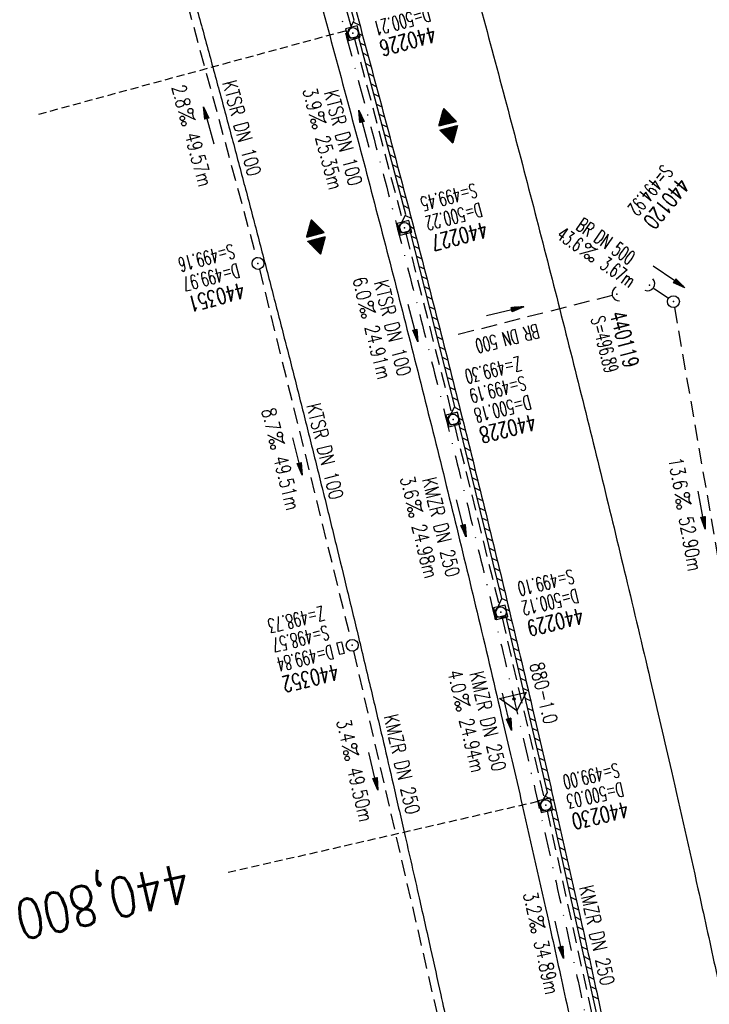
# Model space of a CAD drawing. Extents: x 459406 to 461721, y 413308 to 423218.
# Tile 199 of 256: x 461039 to 461126, y 420681 to 420805. Entities that reach past the tile are written whole.
import ezdxf
from ezdxf.enums import TextEntityAlignment as Align

# ---------------------------------------------------------------- set-up
doc = ezdxf.new("R2010")
doc.units = 0
doc.header["$LTSCALE"] = 2
doc.header["$MEASUREMENT"] = 0
for name, pattern in [('AUSGEZOGEN', [0]), ('GESTRICH-X2', [1.5, 1, -0.5]), ('GESTRICHELT', [0.75, 0.5, -0.25]), ('STRICHPT-X3', [3, 1.5, -0.75, 0, -0.75])]:
    doc.linetypes.add(name, pattern=pattern)
doc.layers.get('0').update_dxf_attribs({"linetype": 'AUSGEZOGEN'})
for name, color, linetype in [('ACHSE', 1, 'STRICHPT-X3'), ('FBR', 8, 'CONTINUOUS'), ('GEF', 7, 'AUSGEZOGEN'), ('HEKTOM', 1, 'GESTRICHELT'), ('KANAL', 7, 'GESTRICH-X2'), ('Netzknoten_PKT', 7, 'CONTINUOUS'), ('Netzknoten_PKT-NR', 7, 'CONTINUOUS'), ('Netzknoten_SIGNATUR', 7, 'CONTINUOUS'), ('PFEIL', 7, 'CONTINUOUS'), ('RINNE', 200, 'CONTINUOUS'), ('SCHACHTNR', 6, 'CONTINUOUS'), ('SCHLITZRINNE', 200, 'AUSGEZOGEN'), ('SCHSYMBOL', 7, 'AUSGEZOGEN'), ('TEXTO', 4, 'CONTINUOUS'), ('TEXTU', 4, 'CONTINUOUS')]:
    doc.layers.add(name, color=color, linetype=linetype)
doc.styles.add('ROMANS', font='romans.shx', dxfattribs={"width": 0.8})

# ---------------------------------------------------------------- blocks, each defined once
blk = doc.blocks.new('40')
at = {"color": 0}
blk.add_arc((0.02, 0.31), 0.91, 192.5363, 347.4637, dxfattribs=at)
blk.add_point((0, 0), dxfattribs=at)
blk = doc.blocks.new('GST')
at = {"color": 0}
blk.add_circle((0, 0), 0.75, dxfattribs=at)
blk.add_point((0, 0), dxfattribs=at)
blk = doc.blocks.new('10')
blk.add_blockref('GST', (0, 0))
blk = doc.blocks.new('PROM')
blk.add_line((1.57, 1.82), (0.02, 0.02))
for centre, radius in [((0.32, 1.51), 0.317), ((0.94, 0.29), 0.283), ((1.64, 0.29), 0.283)]:
    blk.add_circle(centre, radius)
blk.add_arc((0.99, 2.68), 1.03, 239.1414, 303.3549)
blk = doc.blocks.new('PFEIL2')
at = {"color": 0}
for p, q in [((0.88, 0), (-2.4, -0.01)), ((0.88, -0.27), (0.88, 0.28)), ((0.88, 0.28), (2.43, 0.01)), ((0.91, 0.27), (0.88, 0.26)), ((0.97, 0.26), (0.88, 0.25)), ((1.02, 0.25), (0.88, 0.23)), ((1.07, 0.24), (0.88, 0.21)), ((1.13, 0.23), (0.88, 0.19)), ((1.18, 0.22), (0.88, 0.17)), ((1.24, 0.21), (0.88, 0.15)), ((1.29, 0.21), (0.88, 0.14)), ((1.34, 0.2), (0.88, 0.12)), ((1.4, 0.19), (0.88, 0.1)), ((1.45, 0.18), (0.88, 0.08)), ((1.51, 0.17), (0.88, 0.06)), ((1.56, 0.16), (0.88, 0.04)), ((1.61, 0.15), (0.88, 0.02)), ((1.67, 0.14), (0.88, 0.01)), ((1.72, 0.13), (0.88, -0.01)), ((1.78, 0.12), (0.88, -0.03)), ((1.83, 0.11), (0.88, -0.05)), ((1.88, 0.1), (0.88, -0.07)), ((1.94, 0.09), (0.88, -0.09)), ((2.05, 0.08), (0.88, -0.12)), ((1.99, 0.08), (0.88, -0.11)), ((2.1, 0.07), (0.88, -0.14)), ((2.15, 0.06), (0.88, -0.16)), ((2.21, 0.05), (0.88, -0.18)), ((2.26, 0.04), (0.88, -0.2)), ((2.32, 0.03), (0.88, -0.22)), ((2.37, 0.02), (0.88, -0.23)), ((2.42, 0.01), (0.88, -0.25)), ((2.43, 0.01), (0.88, -0.27))]:
    blk.add_line(p, q, dxfattribs=at)
blk = doc.blocks.new('17')
blk.add_lwpolyline([(-0.76, -1.22), (0.75, -1.22), (0.75, -1.8), (-0.76, -1.8)], close=True)
blk.add_blockref('GST', (0, 0))
blk = doc.blocks.new('20')
blk.add_lwpolyline([(-0.75, -0.75), (0.75, -0.75), (0.75, 0.75), (-0.75, 0.75)], close=True)
blk.add_circle((0, 0), 0.676)
blk.add_point((0, 0))
blk = doc.blocks.new('A$C3D0053BD')
for p in [(461081.06, 420803.44), (461087.55, 420778.93), (461099.67, 420730.53)]:
    blk.add_point(p)
at = {"layer": 'RINNE'}
for p, q in [((461081.11, 420804.82), (461081.93, 420804.42)), ((461081.86, 420803.34), (461082.28, 420803.14)), ((461081.99, 420802.17), (461082.62, 420801.86)), ((461082.33, 420800.89), (461082.97, 420800.58)), ((461082.67, 420799.61), (461083.31, 420799.29)), ((461083.01, 420798.33), (461083.66, 420798.01)), ((461083.35, 420797.05), (461084, 420796.73)), ((461083.69, 420795.77), (461084.35, 420795.45)), ((461084.03, 420794.5), (461084.69, 420794.17)), ((461084.37, 420793.22), (461085.03, 420792.9)), ((461084.71, 420791.94), (461085.37, 420791.62)), ((461085.05, 420790.66), (461085.71, 420790.34)), ((461085.39, 420789.38), (461086.05, 420789.06)), ((461085.73, 420788.1), (461086.39, 420787.78)), ((461086.07, 420786.83), (461086.72, 420786.51)), ((461086.41, 420785.55), (461087.06, 420785.23)), ((461086.75, 420784.27), (461087.4, 420783.95)), ((461087.09, 420782.99), (461087.73, 420782.68)), ((461087.43, 420781.71), (461088.06, 420781.4)), ((461087.66, 420780.49), (461088.4, 420780.13)), ((461088.29, 420779.07), (461088.73, 420778.85)), ((461088.43, 420777.88), (461089.06, 420777.58)), ((461088.75, 420776.61), (461089.39, 420776.3)), ((461089.08, 420775.34), (461089.72, 420775.03)), ((461089.4, 420774.07), (461090.05, 420773.76)), ((461089.72, 420772.8), (461090.38, 420772.48)), ((461090.04, 420771.53), (461090.71, 420771.21)), ((461090.37, 420770.26), (461091.03, 420769.94)), ((461090.69, 420768.99), (461091.36, 420768.67)), ((461091.01, 420767.72), (461091.68, 420767.4)), ((461091.34, 420766.45), (461092.01, 420766.13)), ((461091.66, 420765.18), (461092.33, 420764.86)), ((461091.98, 420763.91), (461092.65, 420763.59)), ((461092.31, 420762.64), (461092.98, 420762.32)), ((461092.63, 420761.37), (461093.3, 420761.05)), ((461092.95, 420760.1), (461093.62, 420759.78)), ((461093.28, 420758.83), (461093.94, 420758.51)), ((461093.6, 420757.56), (461094.25, 420757.24)), ((461093.84, 420756.33), (461094.57, 420755.97)), ((461094.4, 420754.94), (461094.89, 420754.71)), ((461094.56, 420753.76), (461095.2, 420753.44)), ((461094.86, 420752.49), (461095.52, 420752.17)), ((461095.17, 420751.23), (461095.83, 420750.91)), ((461095.48, 420749.97), (461096.15, 420749.64)), ((461095.79, 420748.7), (461096.46, 420748.38)), ((461096.1, 420747.44), (461096.77, 420747.11)), ((461096.41, 420746.18), (461097.08, 420745.85)), ((461096.71, 420744.91), (461097.39, 420744.58)), ((461097.02, 420743.65), (461097.7, 420743.32)), ((461097.33, 420742.39), (461098.01, 420742.06)), ((461097.64, 420741.13), (461098.32, 420740.79)), ((461097.95, 420739.86), (461098.63, 420739.53)), ((461098.26, 420738.6), (461098.94, 420738.27)), ((461098.56, 420737.34), (461099.24, 420737.01)), ((461098.87, 420736.07), (461099.55, 420735.74)), ((461099.18, 420734.81), (461099.85, 420734.48)), ((461099.49, 420733.55), (461100.15, 420733.22)), ((461099.8, 420732.28), (461100.46, 420731.96)), ((461099.4, 420731.36), (461099.57, 420731.28)), ((461100.35, 420730.9), (461100.76, 420730.7)), ((461100.4, 420729.76), (461101.06, 420729.44)), ((461100.7, 420728.51), (461101.36, 420728.18)), ((461100.99, 420727.25), (461101.66, 420726.93)), ((461101.29, 420726), (461101.96, 420725.67)), ((461101.58, 420724.74), (461102.26, 420724.41)), ((461101.87, 420723.48), (461102.55, 420723.15)), ((461102.17, 420722.23), (461102.85, 420721.89)), ((461102.46, 420720.97), (461103.15, 420720.64)), ((461102.76, 420719.71), (461103.44, 420719.38)), ((461103.05, 420718.46), (461103.74, 420718.12)), ((461103.35, 420717.2), (461104.03, 420716.87)), ((461103.64, 420715.95), (461104.32, 420715.61)), ((461103.94, 420714.69), (461104.61, 420714.36)), ((461104.23, 420713.43), (461104.91, 420713.1)), ((461104.53, 420712.18), (461105.2, 420711.85)), ((461104.82, 420710.92), (461105.48, 420710.6)), ((461105.11, 420709.66), (461105.77, 420709.34)), ((461105.41, 420708.41), (461106.06, 420708.09)), ((461105.28, 420707.36), (461105.77, 420707.12)), ((461105.91, 420707.05), (461106.35, 420706.84)), ((461106.2, 420705.8), (461106.63, 420705.59))]:
    blk.add_line(p, q, dxfattribs=at)
at = {"layer": 'SCHSYMBOL'}
for points in [[(461080.14, 420803.97), (461080.53, 420802.51), (461081.98, 420802.9), (461081.58, 420804.36)], [(461086.63, 420779.47), (461087.01, 420778.01), (461088.46, 420778.39), (461088.08, 420779.85)], [(461092.76, 420755.33), (461093.13, 420753.87), (461094.58, 420754.23), (461094.22, 420755.7)], [(461098.76, 420731.09), (461099.11, 420729.62), (461100.57, 420729.97), (461100.22, 420731.44)], [(461104.43, 420706.81), (461104.76, 420705.34), (461106.22, 420705.67), (461105.89, 420707.15)]]:
    blk.add_lwpolyline(points, close=True, dxfattribs=at)
for centre in [(461081.06, 420803.44), (461087.55, 420778.93), (461093.67, 420754.78), (461099.67, 420730.53), (461105.33, 420706.24)]:
    blk.add_circle(centre, 0.676, dxfattribs=at)
blk = doc.blocks.new('*X10')
at = {"color": 0}
for p, q in [((377.788, 182.194), (378.006, 182.411)), ((377.8, 182.215), (378.003, 182.417)), ((377.813, 182.236), (377.999, 182.422)), ((377.825, 182.257), (377.996, 182.428)), ((377.837, 182.277), (377.993, 182.434)), ((377.849, 182.298), (377.99, 182.439)), ((377.861, 182.319), (377.986, 182.445)), ((377.873, 182.34), (377.983, 182.45)), ((377.885, 182.361), (377.98, 182.456)), ((377.897, 182.382), (377.977, 182.462)), ((377.909, 182.403), (377.973, 182.467)), ((377.921, 182.424), (377.97, 182.473)), ((377.933, 182.445), (377.967, 182.478)), ((377.945, 182.466), (377.964, 182.484)), ((377.107, 180.991), (378.197, 182.081)), ((377.112, 181.023), (378.187, 182.097)), ((377.116, 180.991), (378.2, 182.075)), ((377.124, 181.044), (378.184, 182.103)), ((377.125, 180.991), (378.203, 182.069)), ((377.133, 180.991), (378.206, 182.064)), ((377.136, 181.065), (378.181, 182.109)), ((377.142, 180.991), (378.21, 182.058)), ((377.148, 181.085), (378.177, 182.114)), ((377.151, 180.991), (378.213, 182.053)), ((377.16, 180.991), (378.216, 182.047)), ((377.161, 181.106), (378.174, 182.12)), ((377.169, 180.991), (378.219, 182.041)), ((377.173, 181.127), (378.171, 182.125)), ((377.178, 180.991), (378.223, 182.036)), ((377.185, 181.148), (378.168, 182.131)), ((377.186, 180.991), (378.226, 182.03)), ((377.195, 180.991), (378.229, 182.025)), ((377.197, 181.169), (378.164, 182.137)), ((377.204, 180.991), (378.232, 182.019)), ((377.209, 181.19), (378.161, 182.142)), ((377.213, 180.991), (378.236, 182.013)), ((377.221, 181.211), (378.158, 182.148)), ((377.222, 180.991), (378.239, 182.008)), ((377.231, 180.991), (378.242, 182.002)), ((377.233, 181.232), (378.155, 182.153)), ((377.239, 180.991), (378.245, 181.997)), ((377.245, 181.253), (378.151, 182.159)), ((377.248, 180.991), (378.248, 181.991)), ((377.257, 181.274), (378.148, 182.165)), ((377.257, 180.991), (378.252, 181.985)), ((377.266, 180.991), (378.255, 181.98)), ((377.269, 181.295), (378.145, 182.17)), ((377.275, 180.991), (378.258, 181.974)), ((377.281, 181.316), (378.142, 182.176)), ((377.284, 180.991), (378.261, 181.969)), ((377.292, 180.991), (378.265, 181.963)), ((377.293, 181.336), (378.138, 182.181)), ((377.301, 180.991), (378.268, 181.957)), ((377.305, 181.357), (378.135, 182.187)), ((377.31, 180.991), (378.271, 181.952)), ((377.318, 181.378), (378.132, 182.193)), ((377.319, 180.991), (378.274, 181.946)), ((377.328, 180.991), (378.278, 181.941)), ((377.33, 181.399), (378.129, 182.198)), ((377.337, 180.991), (378.281, 181.935)), ((377.342, 181.42), (378.126, 182.204)), ((377.346, 180.991), (378.284, 181.929)), ((377.354, 181.441), (378.122, 182.209)), ((377.354, 180.991), (378.287, 181.924)), ((377.363, 180.991), (378.291, 181.918)), ((377.366, 181.462), (378.119, 182.215)), ((377.372, 180.991), (378.294, 181.913)), ((377.378, 181.483), (378.116, 182.221)), ((377.381, 180.991), (378.297, 181.907)), ((377.39, 181.504), (378.113, 182.226)), ((377.39, 180.991), (378.3, 181.901)), ((377.399, 180.991), (378.303, 181.896)), ((377.402, 181.525), (378.109, 182.232)), ((377.407, 180.991), (378.307, 181.89)), ((377.414, 181.546), (378.106, 182.238)), ((377.416, 180.991), (378.31, 181.884)), ((377.425, 180.991), (378.313, 181.879)), ((377.426, 181.566), (378.103, 182.243)), ((377.434, 180.991), (378.316, 181.873)), ((377.438, 181.587), (378.1, 182.249)), ((377.443, 180.991), (378.32, 181.868)), ((377.45, 181.608), (378.096, 182.254)), ((377.452, 180.991), (378.323, 181.862)), ((377.46, 180.991), (378.326, 181.856)), ((377.462, 181.629), (378.093, 182.26)), ((377.469, 180.991), (378.329, 181.851)), ((377.474, 181.65), (378.09, 182.266)), ((377.478, 180.991), (378.333, 181.845)), ((377.487, 181.671), (378.087, 182.271)), ((377.487, 180.991), (378.336, 181.84)), ((377.496, 180.991), (378.339, 181.834)), ((377.499, 181.692), (378.083, 182.277)), ((377.505, 180.991), (378.342, 181.828)), ((377.511, 181.713), (378.08, 182.282)), ((377.513, 180.991), (378.346, 181.823)), ((377.522, 180.991), (378.349, 181.817)), ((377.523, 181.734), (378.077, 182.288)), ((377.531, 180.991), (378.352, 181.812)), ((377.535, 181.755), (378.074, 182.294)), ((377.54, 180.991), (378.355, 181.806)), ((377.547, 181.776), (378.071, 182.299)), ((377.549, 180.991), (378.358, 181.8)), ((377.558, 180.991), (378.362, 181.795)), ((377.559, 181.796), (378.067, 182.305)), ((377.566, 180.991), (378.365, 181.789)), ((377.571, 181.817), (378.064, 182.31)), ((377.575, 180.991), (378.368, 181.784)), ((377.583, 181.838), (378.061, 182.316)), ((377.584, 180.991), (378.371, 181.778)), ((377.593, 180.991), (378.375, 181.772)), ((377.595, 181.859), (378.058, 182.322)), ((377.602, 180.991), (378.378, 181.767)), ((377.607, 181.88), (378.054, 182.327)), ((377.611, 180.991), (378.381, 181.761)), ((377.619, 181.901), (378.051, 182.333)), ((377.62, 180.991), (378.384, 181.756)), ((377.628, 180.991), (378.388, 181.75)), ((377.631, 181.922), (378.048, 182.338)), ((377.637, 180.991), (378.391, 181.744)), ((377.644, 181.943), (378.045, 182.344)), ((377.646, 180.991), (378.394, 181.739)), ((377.655, 180.991), (378.397, 181.733)), ((377.656, 181.964), (378.041, 182.35)), ((377.664, 180.991), (378.401, 181.728)), ((377.668, 181.985), (378.038, 182.355)), ((377.673, 180.991), (378.404, 181.722)), ((377.68, 182.006), (378.035, 182.361)), ((377.681, 180.991), (378.407, 181.716)), ((377.69, 180.991), (378.41, 181.711)), ((377.692, 182.027), (378.032, 182.366)), ((377.699, 180.991), (378.413, 181.705)), ((377.704, 182.047), (378.028, 182.372)), ((377.708, 180.991), (378.417, 181.7)), ((377.716, 182.068), (378.025, 182.378)), ((377.717, 180.991), (378.42, 181.694)), ((377.726, 180.991), (378.423, 181.688)), ((377.728, 182.089), (378.022, 182.383)), ((377.734, 180.991), (378.426, 181.683)), ((377.74, 182.11), (378.019, 182.389)), ((377.743, 180.991), (378.43, 181.677)), ((377.752, 182.131), (378.016, 182.394)), ((377.752, 180.991), (378.433, 181.672)), ((377.761, 180.991), (378.436, 181.666)), ((377.764, 182.152), (378.012, 182.4)), ((377.77, 180.991), (378.439, 181.66)), ((377.776, 182.173), (378.009, 182.406)), ((377.779, 180.991), (378.443, 181.655)), ((377.787, 180.991), (378.446, 181.649)), ((377.796, 180.991), (378.449, 181.644)), ((377.805, 180.991), (378.452, 181.638)), ((377.814, 180.991), (378.456, 181.632)), ((377.823, 180.991), (378.459, 181.627)), ((377.832, 180.991), (378.462, 181.621)), ((377.84, 180.991), (378.465, 181.616)), ((377.849, 180.991), (378.468, 181.61)), ((377.858, 180.991), (378.472, 181.604)), ((377.867, 180.991), (378.475, 181.599)), ((377.876, 180.991), (378.478, 181.593)), ((377.885, 180.991), (378.481, 181.588)), ((377.894, 180.991), (378.485, 181.582)), ((377.902, 180.991), (378.488, 181.576)), ((377.911, 180.991), (378.491, 181.571)), ((377.92, 180.991), (378.494, 181.565)), ((377.929, 180.991), (378.498, 181.559)), ((377.938, 180.991), (378.501, 181.554)), ((377.947, 180.991), (378.504, 181.548)), ((377.955, 180.991), (378.507, 181.543)), ((377.964, 180.991), (378.511, 181.537)), ((377.973, 180.991), (378.514, 181.531)), ((377.982, 180.991), (378.517, 181.526)), ((377.991, 180.991), (378.52, 181.52)), ((378, 180.991), (378.523, 181.515)), ((378.008, 180.991), (378.527, 181.509)), ((378.017, 180.991), (378.53, 181.503)), ((378.026, 180.991), (378.533, 181.498)), ((378.035, 180.991), (378.536, 181.492)), ((378.044, 180.991), (378.54, 181.487)), ((378.053, 180.991), (378.543, 181.481)), ((378.061, 180.991), (378.546, 181.475)), ((378.07, 180.991), (378.549, 181.47)), ((378.079, 180.991), (378.553, 181.464)), ((377.099, 180.568), (377.108, 180.577)), ((377.102, 180.562), (377.117, 180.577)), ((377.106, 180.556), (377.126, 180.577)), ((377.109, 180.551), (377.135, 180.577)), ((377.112, 180.545), (377.144, 180.577)), ((377.115, 180.54), (377.153, 180.577)), ((377.119, 180.534), (377.161, 180.577)), ((377.122, 180.528), (377.17, 180.577)), ((377.125, 180.523), (377.179, 180.577)), ((377.128, 180.517), (377.188, 180.577)), ((377.131, 180.512), (377.197, 180.577)), ((377.135, 180.506), (377.206, 180.577)), ((377.138, 180.5), (377.214, 180.577)), ((377.141, 180.495), (377.223, 180.577)), ((377.144, 180.489), (377.232, 180.577)), ((377.148, 180.484), (377.241, 180.577)), ((377.151, 180.478), (377.25, 180.577)), ((377.154, 180.472), (377.259, 180.577)), ((377.157, 180.467), (377.267, 180.577)), ((377.161, 180.461), (377.276, 180.577)), ((377.164, 180.456), (377.285, 180.577)), ((377.167, 180.45), (377.294, 180.577)), ((377.17, 180.444), (377.303, 180.577)), ((377.174, 180.439), (377.312, 180.577)), ((377.177, 180.433), (377.32, 180.577)), ((377.18, 180.428), (377.329, 180.577)), ((377.183, 180.422), (377.338, 180.577)), ((377.186, 180.416), (377.347, 180.577)), ((377.19, 180.411), (377.356, 180.577)), ((377.193, 180.405), (377.365, 180.577)), ((377.196, 180.4), (377.373, 180.577)), ((377.199, 180.394), (377.382, 180.577)), ((377.203, 180.388), (377.391, 180.577)), ((377.206, 180.383), (377.4, 180.577)), ((377.209, 180.377), (377.409, 180.577)), ((377.212, 180.372), (377.418, 180.577)), ((377.216, 180.366), (377.427, 180.577)), ((377.219, 180.36), (377.435, 180.577)), ((377.222, 180.355), (377.444, 180.577)), ((377.225, 180.349), (377.453, 180.577)), ((377.229, 180.344), (377.462, 180.577)), ((377.232, 180.338), (377.471, 180.577)), ((377.235, 180.332), (377.48, 180.577)), ((377.238, 180.327), (377.488, 180.577)), ((377.241, 180.321), (377.497, 180.577)), ((377.245, 180.315), (377.506, 180.577)), ((377.248, 180.31), (377.515, 180.577)), ((377.251, 180.304), (377.524, 180.577)), ((377.254, 180.299), (377.533, 180.577)), ((377.258, 180.293), (377.541, 180.577)), ((377.261, 180.287), (377.55, 180.577)), ((377.264, 180.282), (377.559, 180.577)), ((377.267, 180.276), (377.568, 180.577)), ((377.271, 180.271), (377.577, 180.577)), ((377.274, 180.265), (377.586, 180.577)), ((377.277, 180.259), (377.594, 180.577)), ((377.28, 180.254), (377.603, 180.577)), ((377.284, 180.248), (377.612, 180.577)), ((377.287, 180.243), (377.621, 180.577)), ((377.29, 180.237), (377.63, 180.577)), ((377.293, 180.231), (377.639, 180.577)), ((377.296, 180.226), (377.647, 180.577)), ((377.3, 180.22), (377.656, 180.577)), ((377.303, 180.215), (377.665, 180.577)), ((377.306, 180.209), (377.674, 180.577)), ((377.309, 180.203), (377.683, 180.577)), ((377.313, 180.198), (377.692, 180.577)), ((377.316, 180.192), (377.701, 180.577)), ((377.319, 180.187), (377.709, 180.577)), ((377.322, 180.181), (377.718, 180.577)), ((377.326, 180.175), (377.727, 180.577)), ((377.329, 180.17), (377.736, 180.577)), ((377.332, 180.164), (377.745, 180.577)), ((377.335, 180.159), (377.754, 180.577)), ((377.339, 180.153), (377.762, 180.577)), ((377.342, 180.147), (377.771, 180.577)), ((377.345, 180.142), (377.78, 180.577)), ((377.348, 180.136), (377.789, 180.577)), ((377.351, 180.131), (377.798, 180.577)), ((377.355, 180.125), (377.807, 180.577)), ((377.358, 180.119), (377.815, 180.577)), ((377.361, 180.114), (377.824, 180.577)), ((377.364, 180.108), (377.833, 180.577)), ((377.368, 180.103), (377.842, 180.577)), ((377.371, 180.097), (377.851, 180.577)), ((377.374, 180.091), (377.86, 180.577)), ((377.377, 180.086), (377.868, 180.577)), ((377.381, 180.08), (377.877, 180.577)), ((377.384, 180.075), (377.886, 180.577)), ((377.387, 180.069), (377.895, 180.577)), ((377.39, 180.063), (377.904, 180.577)), ((377.394, 180.058), (377.913, 180.577)), ((377.397, 180.052), (377.921, 180.577)), ((377.4, 180.047), (377.93, 180.577)), ((377.403, 180.041), (377.939, 180.577)), ((377.406, 180.035), (377.948, 180.577)), ((377.41, 180.03), (377.957, 180.577)), ((377.413, 180.024), (377.966, 180.577)), ((377.416, 180.018), (377.975, 180.577)), ((377.419, 180.013), (377.983, 180.577)), ((377.423, 180.007), (377.992, 180.577)), ((377.426, 180.002), (378.001, 180.577)), ((377.429, 179.996), (378.01, 180.577)), ((377.432, 179.99), (378.019, 180.577)), ((377.436, 179.985), (378.028, 180.577)), ((377.439, 179.979), (378.036, 180.577)), ((377.442, 179.974), (378.045, 180.577)), ((377.445, 179.968), (378.054, 180.577)), ((377.449, 179.962), (378.063, 180.577)), ((377.452, 179.957), (378.072, 180.577)), ((377.455, 179.951), (378.081, 180.577)), ((377.458, 179.946), (378.089, 180.577)), ((377.461, 179.94), (378.098, 180.577)), ((377.465, 179.934), (378.107, 180.577)), ((377.468, 179.929), (378.116, 180.577)), ((377.471, 179.923), (378.125, 180.577)), ((377.474, 179.918), (378.134, 180.577)), ((377.478, 179.912), (378.142, 180.577)), ((377.481, 179.906), (378.151, 180.577)), ((377.484, 179.901), (378.16, 180.577)), ((377.487, 179.895), (378.169, 180.577)), ((377.491, 179.89), (378.178, 180.577)), ((377.494, 179.884), (378.187, 180.577)), ((377.497, 179.878), (378.196, 180.577)), ((377.5, 179.873), (378.204, 180.577)), ((377.504, 179.867), (378.213, 180.577)), ((377.507, 179.862), (378.222, 180.577)), ((377.51, 179.856), (378.231, 180.577)), ((377.513, 179.85), (378.24, 180.577)), ((377.516, 179.845), (378.249, 180.577)), ((377.52, 179.839), (378.257, 180.577)), ((377.523, 179.834), (378.266, 180.577)), ((377.526, 179.828), (378.275, 180.577)), ((377.529, 179.822), (378.284, 180.577)), ((377.533, 179.817), (378.293, 180.577)), ((377.536, 179.811), (378.302, 180.577)), ((377.539, 179.806), (378.31, 180.577)), ((377.542, 179.8), (378.319, 180.577)), ((377.546, 179.794), (378.328, 180.577)), ((377.549, 179.789), (378.337, 180.577)), ((377.552, 179.783), (378.346, 180.577)), ((377.555, 179.778), (378.355, 180.577)), ((377.559, 179.772), (378.363, 180.577)), ((377.562, 179.766), (378.372, 180.577)), ((377.565, 179.761), (378.381, 180.577)), ((377.568, 179.755), (378.39, 180.577)), ((377.571, 179.75), (378.399, 180.577)), ((377.575, 179.744), (378.408, 180.577)), ((377.578, 179.738), (378.416, 180.577)), ((377.581, 179.733), (378.425, 180.577)), ((377.584, 179.727), (378.434, 180.577)), ((377.588, 179.722), (378.443, 180.577)), ((377.591, 179.716), (378.452, 180.577)), ((377.594, 179.71), (378.461, 180.577)), ((377.597, 179.705), (378.47, 180.577)), ((377.601, 179.699), (378.478, 180.577)), ((377.604, 179.693), (378.487, 180.577)), ((377.607, 179.688), (378.496, 180.577)), ((377.61, 179.682), (378.505, 180.577)), ((377.614, 179.677), (378.514, 180.577)), ((377.617, 179.671), (378.523, 180.577)), ((377.62, 179.665), (378.531, 180.577)), ((377.623, 179.66), (378.54, 180.577)), ((377.626, 179.654), (378.549, 180.577)), ((377.63, 179.649), (378.558, 180.577)), ((377.633, 179.643), (378.567, 180.577)), ((377.636, 179.637), (378.576, 180.577)), ((377.639, 179.632), (378.584, 180.577)), ((377.643, 179.626), (378.593, 180.577)), ((377.646, 179.621), (378.602, 180.577)), ((377.649, 179.615), (378.611, 180.577)), ((377.652, 179.609), (378.62, 180.577)), ((377.656, 179.604), (378.629, 180.577)), ((377.659, 179.598), (378.637, 180.577)), ((377.662, 179.593), (378.646, 180.577)), ((377.665, 179.587), (378.655, 180.577)), ((377.669, 179.581), (378.664, 180.577)), ((377.672, 179.576), (378.673, 180.577)), ((377.675, 179.57), (378.682, 180.577)), ((377.678, 179.565), (378.69, 180.577)), ((377.681, 179.559), (378.699, 180.577)), ((377.685, 179.553), (378.708, 180.577)), ((377.688, 179.548), (378.717, 180.577)), ((377.691, 179.542), (378.726, 180.577)), ((377.694, 179.537), (378.735, 180.577)), ((377.698, 179.531), (378.744, 180.577)), ((377.701, 179.525), (378.752, 180.577)), ((377.704, 179.52), (378.761, 180.577)), ((377.707, 179.514), (378.77, 180.577)), ((377.711, 179.509), (378.779, 180.577)), ((377.714, 179.503), (378.788, 180.577)), ((377.717, 179.497), (378.797, 180.577)), ((377.72, 179.492), (378.805, 180.577)), ((377.724, 179.486), (378.814, 180.577)), ((377.733, 179.469), (378.806, 180.542)), ((377.736, 179.464), (378.794, 180.521)), ((378.088, 180.991), (378.556, 181.459)), ((378.097, 180.991), (378.559, 181.453)), ((378.106, 180.991), (378.562, 181.447)), ((378.114, 180.991), (378.565, 181.442)), ((378.123, 180.991), (378.569, 181.436)), ((378.132, 180.991), (378.572, 181.431)), ((378.141, 180.991), (378.575, 181.425)), ((378.15, 180.991), (378.578, 181.419)), ((378.159, 180.991), (378.582, 181.414)), ((378.168, 180.991), (378.585, 181.408)), ((378.176, 180.991), (378.588, 181.403)), ((378.185, 180.991), (378.591, 181.397)), ((378.194, 180.991), (378.595, 181.391)), ((378.203, 180.991), (378.598, 181.386)), ((378.212, 180.991), (378.601, 181.38)), ((378.221, 180.991), (378.604, 181.375)), ((378.229, 180.991), (378.608, 181.369)), ((378.238, 180.991), (378.611, 181.363)), ((378.247, 180.991), (378.614, 181.358)), ((378.256, 180.991), (378.617, 181.352)), ((378.265, 180.991), (378.62, 181.347)), ((378.274, 180.991), (378.624, 181.341)), ((378.282, 180.991), (378.627, 181.335)), ((378.291, 180.991), (378.63, 181.33)), ((378.3, 180.991), (378.633, 181.324)), ((378.309, 180.991), (378.637, 181.319)), ((378.318, 180.991), (378.64, 181.313)), ((378.327, 180.991), (378.643, 181.307)), ((378.335, 180.991), (378.646, 181.302)), ((378.344, 180.991), (378.65, 181.296)), ((378.353, 180.991), (378.653, 181.291)), ((378.362, 180.991), (378.656, 181.285)), ((378.371, 180.991), (378.659, 181.279)), ((378.38, 180.991), (378.663, 181.274)), ((378.388, 180.991), (378.666, 181.268)), ((378.397, 180.991), (378.669, 181.262)), ((378.406, 180.991), (378.672, 181.257)), ((378.415, 180.991), (378.675, 181.251)), ((378.424, 180.991), (378.679, 181.246)), ((378.433, 180.991), (378.682, 181.24)), ((378.442, 180.991), (378.685, 181.234)), ((378.45, 180.991), (378.688, 181.229)), ((378.459, 180.991), (378.692, 181.223)), ((378.468, 180.991), (378.695, 181.218)), ((378.477, 180.991), (378.698, 181.212)), ((378.486, 180.991), (378.701, 181.206)), ((378.495, 180.991), (378.705, 181.201)), ((378.503, 180.991), (378.708, 181.195)), ((378.512, 180.991), (378.711, 181.19)), ((378.521, 180.991), (378.714, 181.184)), ((378.53, 180.991), (378.718, 181.178)), ((378.539, 180.991), (378.721, 181.173)), ((378.548, 180.991), (378.724, 181.167)), ((378.556, 180.991), (378.727, 181.162)), ((378.565, 180.991), (378.73, 181.156)), ((378.574, 180.991), (378.734, 181.15)), ((378.583, 180.991), (378.737, 181.145)), ((378.592, 180.991), (378.74, 181.139)), ((378.601, 180.991), (378.743, 181.134)), ((378.609, 180.991), (378.747, 181.128)), ((378.618, 180.991), (378.75, 181.122)), ((378.627, 180.991), (378.753, 181.117)), ((378.636, 180.991), (378.756, 181.111)), ((378.645, 180.991), (378.76, 181.106)), ((378.654, 180.991), (378.763, 181.1)), ((378.662, 180.991), (378.766, 181.094)), ((378.671, 180.991), (378.769, 181.089)), ((378.68, 180.991), (378.773, 181.083)), ((378.689, 180.991), (378.776, 181.078)), ((378.698, 180.991), (378.779, 181.072)), ((378.707, 180.991), (378.782, 181.066)), ((378.716, 180.991), (378.785, 181.061)), ((378.724, 180.991), (378.789, 181.055)), ((378.733, 180.991), (378.792, 181.05)), ((378.742, 180.991), (378.795, 181.044)), ((378.751, 180.991), (378.798, 181.038)), ((378.76, 180.991), (378.802, 181.033)), ((378.769, 180.991), (378.805, 181.027)), ((378.777, 180.991), (378.808, 181.022)), ((378.786, 180.991), (378.811, 181.016)), ((378.795, 180.991), (378.815, 181.01)), ((378.804, 180.991), (378.818, 181.005)), ((378.813, 180.991), (378.821, 180.999)), ((377.74, 179.458), (378.781, 180.5)), ((377.743, 179.453), (378.769, 180.479)), ((377.746, 179.447), (378.757, 180.458)), ((377.749, 179.441), (378.745, 180.437)), ((377.753, 179.436), (378.733, 180.416)), ((377.756, 179.43), (378.721, 180.395)), ((377.759, 179.425), (378.709, 180.374)), ((377.762, 179.419), (378.697, 180.353)), ((377.766, 179.413), (378.685, 180.333)), ((377.769, 179.408), (378.673, 180.312)), ((377.772, 179.402), (378.661, 180.291)), ((377.775, 179.396), (378.649, 180.27)), ((377.779, 179.391), (378.637, 180.249)), ((377.782, 179.385), (378.624, 180.228)), ((377.785, 179.38), (378.612, 180.207)), ((377.788, 179.374), (378.6, 180.186)), ((377.791, 179.368), (378.588, 180.165)), ((377.795, 179.363), (378.576, 180.144)), ((377.798, 179.357), (378.564, 180.123)), ((377.801, 179.352), (378.552, 180.103)), ((377.804, 179.346), (378.54, 180.082)), ((377.808, 179.34), (378.528, 180.061)), ((377.811, 179.335), (378.516, 180.04)), ((377.814, 179.329), (378.504, 180.019)), ((377.817, 179.324), (378.492, 179.998)), ((377.821, 179.318), (378.48, 179.977)), ((377.824, 179.312), (378.468, 179.956)), ((377.827, 179.307), (378.455, 179.935)), ((377.83, 179.301), (378.443, 179.914)), ((377.834, 179.296), (378.431, 179.893)), ((377.837, 179.29), (378.419, 179.872)), ((377.84, 179.284), (378.407, 179.852)), ((377.843, 179.279), (378.395, 179.831)), ((377.846, 179.273), (378.383, 179.81)), ((377.85, 179.268), (378.371, 179.789)), ((377.853, 179.262), (378.359, 179.768)), ((377.856, 179.256), (378.347, 179.747)), ((377.859, 179.251), (378.335, 179.726)), ((377.863, 179.245), (378.323, 179.705)), ((377.866, 179.24), (378.311, 179.684)), ((377.869, 179.234), (378.298, 179.663)), ((377.872, 179.228), (378.286, 179.642)), ((377.876, 179.223), (378.274, 179.622)), ((377.879, 179.217), (378.262, 179.601)), ((377.882, 179.212), (378.25, 179.58)), ((377.885, 179.206), (378.238, 179.559)), ((377.889, 179.2), (378.226, 179.538)), ((377.892, 179.195), (378.214, 179.517)), ((377.895, 179.189), (378.202, 179.496)), ((377.898, 179.184), (378.19, 179.475)), ((377.901, 179.178), (378.178, 179.454)), ((377.905, 179.172), (378.166, 179.433)), ((377.908, 179.167), (378.154, 179.412)), ((377.911, 179.161), (378.142, 179.391)), ((377.914, 179.156), (378.129, 179.371)), ((377.918, 179.15), (378.117, 179.35)), ((377.921, 179.144), (378.105, 179.329)), ((377.924, 179.139), (378.093, 179.308)), ((377.927, 179.133), (378.081, 179.287)), ((377.931, 179.128), (378.069, 179.266)), ((377.934, 179.122), (378.057, 179.245)), ((377.937, 179.116), (378.045, 179.224)), ((377.94, 179.111), (378.033, 179.203)), ((377.944, 179.105), (378.021, 179.182)), ((377.947, 179.1), (378.009, 179.161)), ((377.95, 179.094), (377.997, 179.141)), ((377.953, 179.088), (377.985, 179.12)), ((377.956, 179.083), (377.972, 179.099))]:
    blk.add_line(p, q, dxfattribs=at)
blk = doc.blocks.new('HOCHP')
for points in [[(-0.01, 2.24), (-1.15, 0.27), (1.12, 0.27)], [(-0.01, -2.24), (-1.15, -0.27), (1.12, -0.27)]]:
    blk.add_lwpolyline(points, close=True)
at = {"xscale": 1.311372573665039, "yscale": 1.311372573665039, "zscale": 1.311372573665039}
blk.add_blockref('*X10', (-495.66, -237.08), dxfattribs=at)
blk = doc.blocks.new('PKT')
at = {"color": 0}
blk.add_circle((0, 0), 0.15, dxfattribs=at)
blk.add_point((0, 0), dxfattribs=at)
blk = doc.blocks.new('Station_Netzknoten')
at = {"layer": 'Netzknoten_SIGNATUR'}
for p, q in [((-1.75, 0.5), (1.75, 0.5)), ((0, -1.5), (-1.75, 0.5)), ((0, -1.5), (1.75, 0.5))]:
    blk.add_line(p, q, dxfattribs=at)
blk.add_point((0, 0), dxfattribs=at)

msp = doc.modelspace()

# ---------------------------------------------------------------- linework, layer by layer
at = {"layer": 'ACHSE', "flags": 128}
msp.add_lwpolyline([(459426.66, 423071.8), (459434.7, 423063.96, 0.000009), (459443.64, 423055.23, -0.000014), (459452.58, 423046.49), (459470.47, 423029.03), (459488.36, 423011.57, 0.000028), (459497.3, 423002.83, -0.000019), (459506.25, 422994.1, -0.00001), (459515.19, 422985.37, 0.00001), (459524.14, 422976.64, 0.000005), (459533.08, 422967.9, -0.000014), (459542.03, 422959.17), (459559.91, 422941.71), (459577.8, 422924.24, 0.000014), (459586.74, 422915.51, -0.000007), (459595.69, 422906.78, -0.000007), (459604.63, 422898.05, 0.000014), (459613.58, 422889.31), (459631.47, 422871.85), (459649.35, 422854.38), (459667.24, 422836.92), (459685.13, 422819.45, 0.000014), (459694.07, 422810.72, -0.000007), (459703.02, 422801.99), (459720.91, 422784.53, 0.000016), (459724.89, 422780.63, -0.000005), (459728.88, 422776.74, -0.000854), (459731.57, 422774.11, -0.000319), (459738.76, 422767.03, -0.002071), (459745.75, 422760.08, -0.001348), (459756.42, 422749.33, -0.001735), (459764.66, 422740.93, -0.001541), (459773.86, 422731.42, -0.001535), (459782.49, 422722.39, -0.001533), (459791.08, 422713.29, -0.001538), (459799.62, 422704.14, -0.001542), (459808.08, 422694.96, -0.001544), (459816.48, 422685.73, -0.001539), (459824.84, 422676.42, -0.001534), (459833.15, 422667.06, -0.001539), (459841.38, 422657.67, -0.001538), (459850.2, 422647.48, -0.001798), (459857.69, 422638.72, -0.001274), (459867.54, 422627.04, -0.002004), (459873.76, 422619.57, -0.000175), (459878.95, 422613.28, -0.000644), (459880.36, 422611.57, -0.000005), (459885, 422605.91, 0.000011), (459889.63, 422600.26), (459905.49, 422580.93, -0.000007), (459913.42, 422571.26, 0.000013), (459921.34, 422561.6), (459937.2, 422542.27), (459953.05, 422522.94, -0.000013), (459960.98, 422513.28, 0.000013), (459968.91, 422503.61), (459984.76, 422484.28), (460000.62, 422464.95), (460016.47, 422445.62, -0.000013), (460024.4, 422435.96, 0.000013), (460032.33, 422426.29), (460048.18, 422406.97), (460064.04, 422387.64), (460079.89, 422368.31, -0.000013), (460087.82, 422358.64, 0.000013), (460095.75, 422348.98), (460111.6, 422329.65), (460127.46, 422310.32, -0.000007), (460128.88, 422308.58, -0.000001), (460143.31, 422290.99, -0.000002), (460151.24, 422281.32, 0.000015), (460159.17, 422271.66), (460175.02, 422252.33), (460190.88, 422233, -0.000013), (460198.81, 422223.34, 0.000013), (460206.73, 422213.67), (460222.59, 422194.34), (460238.44, 422175.01), (460254.3, 422155.68, -0.000013), (460262.23, 422146.02, 0.000006), (460270.15, 422136.35, 0.000006), (460286.01, 422117.03, -0.000004), (460301.86, 422097.7, -0.000002), (460317.72, 422078.37, 0.000003), (460333.57, 422059.04, 0.000003), (460349.43, 422039.71, -0.000003), (460365.28, 422020.38, -0.000003), (460381.14, 422001.05, 0.000002), (460396.99, 421981.72, 0.000004), (460412.85, 421962.39, -0.000004), (460428.7, 421943.06, -0.00001), (460444.56, 421923.73, 0.000007), (460460.41, 421904.4, 0.000007), (460476.27, 421885.08, -0.000009), (460492.12, 421865.75, -0.000004), (460500.05, 421856.08, 0.000013), (460507.98, 421846.42), (460523.83, 421827.09), (460539.69, 421807.76, -0.000013), (460547.61, 421798.09, 0.000013), (460555.54, 421788.43), (460571.4, 421769.1), (460587.25, 421749.77, -0.000006), (460593.29, 421742.41, -0.000005), (460600.58, 421733.52, -0.000221), (460600.79, 421733.26, -0.00002), (460603.1, 421730.44, -0.001396), (460609.31, 421722.81, -0.000905), (460618.83, 421711.01, -0.001598), (460625.68, 421702.42, -0.001252), (460634.36, 421691.41, -0.001248), (460642.05, 421681.57, -0.001247), (460649.7, 421671.67, -0.001249), (460657.3, 421661.73, -0.001252), (460664.84, 421651.78, -0.001254), (460672.33, 421641.77, -0.001254), (460679.77, 421631.73, -0.001248), (460687.16, 421621.65, -0.001247), (460694.51, 421611.53, -0.001248), (460701.8, 421601.38, -0.001248), (460709.04, 421591.19, -0.001255), (460716.23, 421580.97, -0.001255), (460723.37, 421570.71, -0.001253), (460730.46, 421560.4, -0.001254), (460737.49, 421550.08, -0.001245), (460744.47, 421539.73, -0.001241), (460751.41, 421529.31, -0.001249), (460758.31, 421518.84, -0.001258), (460765.12, 421508.4, -0.001258), (460771.86, 421497.94, -0.001248), (460778.61, 421487.36, -0.001243), (460785.3, 421476.76, -0.00125), (460791.9, 421466.18, -0.001256), (460798.46, 421455.55, -0.001254), (460804.97, 421444.87, -0.00125), (460811.43, 421434.16, -0.001251), (460817.84, 421423.43, -0.001246), (460824.18, 421412.67, -0.001245), (460830.48, 421401.87, -0.001251), (460836.73, 421391.03, -0.001252), (460842.91, 421380.18, -0.001256), (460849.04, 421369.28, -0.001256), (460855.12, 421358.36, -0.001246), (460861.13, 421347.43, -0.001241), (460867.11, 421336.42, -0.001247), (460873.04, 421325.39, -0.001253), (460878.89, 421314.37, -0.001261), (460884.68, 421303.32, -0.001257), (460890.44, 421292.2, -0.001248), (460896.13, 421281.06, -0.00125), (460901.76, 421269.91, -0.001246), (460907.35, 421258.72, -0.001246), (460912.87, 421247.52, -0.001249), (460918.33, 421236.28, -0.001248), (460923.75, 421225.01, -0.001253), (460929.1, 421213.72, -0.001251), (460934.41, 421202.39, -0.001254), (460939.65, 421191.04, -0.001255), (460944.83, 421179.67, -0.001251), (460949.96, 421168.27, -0.001252), (460955.03, 421156.85, -0.001247), (460960.05, 421145.4, -0.001247), (460965, 421133.92, -0.001248), (460969.9, 421122.43, -0.001246), (460974.75, 421110.9, -0.001255), (460979.54, 421099.33, -0.00126), (460984.26, 421087.78, -0.001252), (460988.91, 421076.22, -0.001243), (460993.53, 421064.56, -0.001243), (460998.11, 421052.87, -0.001254), (461002.58, 421041.26, -0.001259), (461007, 421029.6, -0.001252), (461011.39, 421017.86, -0.001245), (461015.72, 421006.11, -0.001249), (461019.97, 420994.38, -0.00125), (461024.17, 420982.61, -0.001249), (461028.31, 420970.81, -0.00125), (461032.39, 420959.01, -0.001248), (461036.42, 420947.16, -0.001254), (461040.39, 420935.29, -0.001259), (461044.29, 420923.43, -0.001252), (461048.13, 420911.58, -0.001245), (461051.92, 420899.63, -0.001244), (461055.66, 420887.66, -0.001252), (461059.32, 420875.75, -0.001256), (461062.91, 420863.81, -0.001249), (461066.47, 420851.79, -0.001248), (461069.97, 420839.76, -0.001254), (461073.39, 420827.77, -0.001253), (461076.75, 420815.75, -0.001249), (461080.06, 420803.67, -0.001247), (461083.31, 420791.58, -0.001252), (461086.49, 420779.52, -0.001251), (461089.61, 420767.44, -0.001245), (461092.68, 420755.29, -0.001248), (461095.69, 420743.15, -0.001251), (461098.63, 420731.01, -0.001257), (461101.69, 420718.09, -0.001425), (461104.33, 420706.67, -0.001081), (461107.66, 420691.93, -0.001652), (461109.79, 420682.28, -0.000251), (461111.91, 420672.48, -0.000696), (461112.67, 420668.95, -0.000002), (461114.48, 420660.43, -0.000008), (461115.03, 420657.83), (461120.24, 420633.38), (461125.45, 420608.93), (461130.65, 420584.48), (461135.85, 420560.02, -0.000004), (461138.46, 420547.8, 0.000004), (461141.06, 420535.57), (461146.27, 420511.12), (461151.47, 420486.67), (461161.88, 420437.76)], format="xyb", dxfattribs=at)
at = {"layer": 'FBR'}
for points in [[(461096.7, 420808.2, -0.001247), (461099.98, 420796.02, -0.001252), (461103.18, 420783.87, -0.001251), (461106.32, 420771.71, -0.001245), (461109.41, 420759.48, -0.001248), (461112.44, 420747.25, -0.001251), (461115.4, 420735.03, -0.001257), (461118.49, 420722.03, -0.001425), (461121.15, 420710.51, -0.001081), (461124.5, 420695.7, -0.001652), (461126.65, 420685.93, -0.000251), (461128.77, 420676.12, -0.000696), (461129.54, 420672.54, -0.000002), (461131.35, 420664.02, -0.000008), (461131.91, 420661.42), (461137.11, 420636.97), (461142.32, 420612.52), (461147.52, 420588.07), (461152.73, 420563.62, -0.000004), (461155.33, 420551.39, 0.000004), (461157.93, 420539.16)], [(461074.82, 420815.22, -0.001249), (461078.13, 420803.15, -0.001247), (461081.38, 420791.06, -0.001252), (461084.55, 420779.01, -0.001251), (461087.67, 420766.94, -0.001245), (461090.74, 420754.81, -0.001248), (461093.75, 420742.67, -0.001251), (461096.68, 420730.55, -0.001257), (461099.74, 420717.63, -0.001425), (461102.38, 420706.23, -0.001081), (461105.71, 420691.5, -0.001652), (461107.84, 420681.85, -0.000251), (461109.96, 420672.06, -0.000696), (461110.71, 420668.53, -0.000002), (461112.53, 420660.01, -0.000008), (461113.08, 420657.42), (461118.28, 420632.96), (461123.49, 420608.51), (461128.69, 420584.06)], [(461060.12, 420811.15, -0.000625), (461061.77, 420805.16, -0.000624), (461063.41, 420799.15, -0.000624), (461065.04, 420793.14, -0.000625), (461066.64, 420787.14, -0.000624), (461068.23, 420781.15, -0.000626), (461069.8, 420775.16, -0.000625), (461071.35, 420769.17, -0.000624), (461072.9, 420763.17, -0.000624), (461074.43, 420757.14, -0.000623), (461075.95, 420751.11, -0.000623), (461077.45, 420745.08, -0.000624), (461078.93, 420739.04, -0.000626), (461080.35, 420733.22, -0.000585), (461081.85, 420726.99, -0.000669), (461083.43, 420720.37, -0.000713), (461084.9, 420714.15, -0.000628), (461086.11, 420708.92, -0.00054), (461087.51, 420702.83, -0.000713), (461089.39, 420694.59, -0.000915), (461090.83, 420688.17, -0.000452), (461092.12, 420682.36, -0.000702), (461092.93, 420678.62, -0.000249)], [(461133.9, 420559.61, -0.000004), (461136.5, 420547.38, 0.000004), (461139.1, 420535.15)], [(461095.8, 420665.36, -0.000009), (461096.45, 420662.27, -0.000005), (461097.61, 420656.84)], [(461163.83, 420419.01, -0.000002), (461165.13, 420412.89)]]:
    msp.add_lwpolyline(points, format="xyb", dxfattribs=at)
at = {"layer": 'HEKTOM'}
for p, q in [((461080.06, 420803.69), (461041.47, 420793.19)), ((461104.34, 420706.69), (461065.34, 420697.75))]:
    msp.add_line(p, q, dxfattribs=at)
at = {"layer": 'KANAL'}
for p, q in [((461074.66, 420826.5), (461080.84, 420804.16)), ((461056.28, 420821.53), (461068.91, 420775.16)), ((461081.25, 420802.72), (461087.34, 420779.66)), ((461087.72, 420778.19), (461093.5, 420755.5)), ((461069.28, 420773.72), (461080.78, 420727.09)), ((461119, 420771.28), (461120.78, 420770.06)), ((461113.71, 420770.41), (461093.49, 420765.27)), ((461121.53, 420768.91), (461130.34, 420718.25)), ((461093.84, 420754.06), (461099.5, 420731.25)), ((461099.84, 420729.81), (461105.16, 420706.97)), ((461081.12, 420725.62), (461091.91, 420678.84)), ((461105.5, 420705.5), (461112.69, 420672.91))]:
    msp.add_line(p, q, dxfattribs=at)
at = {"layer": 'RINNE'}
for p, q in [((461106.27, 420704.65), (461106.92, 420704.33)), ((461106.54, 420703.4), (461107.2, 420703.08)), ((461106.82, 420702.15), (461107.48, 420701.83)), ((461107.1, 420700.91), (461107.77, 420700.58)), ((461107.38, 420699.66), (461108.05, 420699.33)), ((461107.65, 420698.41), (461108.33, 420698.08)), ((461107.93, 420697.16), (461108.61, 420696.83)), ((461108.21, 420695.91), (461108.9, 420695.58)), ((461108.49, 420694.67), (461109.18, 420694.33)), ((461108.76, 420693.42), (461109.46, 420693.08)), ((461109.04, 420692.17), (461109.74, 420691.83)), ((461109.32, 420690.92), (461110.01, 420690.58)), ((461109.6, 420689.67), (461110.29, 420689.34)), ((461109.87, 420688.43), (461110.57, 420688.09)), ((461110.15, 420687.18), (461110.84, 420686.84)), ((461110.43, 420685.93), (461111.12, 420685.6)), ((461110.71, 420684.68), (461111.39, 420684.35)), ((461110.98, 420683.43), (461111.66, 420683.11)), ((461111.26, 420682.19), (461111.93, 420681.86))]:
    msp.add_line(p, q, dxfattribs=at)
at = {"layer": 'SCHLITZRINNE', "flags": 128}
msp.add_lwpolyline([(461123.48, 420627.76), (461121.82, 420627.45), (461121.63, 420628.48), (461122.54, 420629.81), (461113.58, 420671.76), (461112.4, 420671.53), (461112.21, 420672.38), (461113.06, 420674.12), (461106.02, 420705.76), (461104.93, 420705.49), (461104.68, 420706.34), (461105.55, 420707.82), (461100.32, 420730.11), (461099.23, 420729.88), (461099.05, 420730.57), (461099.8, 420732.27), (461094.41, 420754.35), (461093.33, 420754.08), (461093.06, 420754.85), (461093.89, 420756.43), (461088.27, 420778.53), (461087.17, 420778.26), (461086.9, 420779.06), (461087.72, 420780.6), (461081.76, 420803.02), (461080.71, 420802.76), (461080.47, 420803.47), (461081.21, 420805.04), (461075.45, 420825.88), (461074.01, 420826.76), (461073.78, 420827.57), (461074.88, 420827.87), (461068.5, 420849.9), (461067.14, 420850.95), (461066.91, 420851.74), (461067.89, 420851.98), (461061.3, 420873.98), (461059.86, 420874.98), (461059.62, 420875.73), (461060.66, 420876.06), (461053.93, 420897.82), (461052.6, 420898.85), (461052.34, 420899.66), (461053.26, 420899.93), (461046.47, 420921.34), (461045.08, 420922.39), (461044.79, 420923.21), (461045.69, 420923.55), (461036.7, 420950.69), (461035.25, 420951.41), (461035.02, 420952.1), (461036.06, 420952.49), (461027.13, 420978.43), (461025.51, 420979.71), (461025.31, 420980.27), (461026.31, 420980.67), (461017, 421006.73), (461015.39, 421007.61), (461015.12, 421008.32), (461016.22, 421008.8), (461006.38, 421035.18), (461004.78, 421036.04), (461004.52, 421036.75), (461005.61, 421037.2), (460995.85, 421062.46), (460994.21, 421063.76), (460993.96, 421064.44), (460994.87, 421064.86), (460984.6, 421090.58), (460983.01, 421091.55), (460982.7, 421092.31), (460983.71, 421092.77), (460972.92, 421118.97), (460971.4, 421119.58), (460971.11, 421120.38), (460972.59, 421120.94)], dxfattribs=at)
at = {"layer": 'SCHLITZRINNE'}
msp.add_lwpolyline([(461078.67, 420816.28, -0.001249), (461081.99, 420804.2, -0.001247), (461085.24, 420792.09, -0.001252), (461088.43, 420780.02, -0.001251), (461091.55, 420767.94, -0.001245), (461094.62, 420755.78, -0.001248), (461097.63, 420743.62, -0.001251), (461100.57, 420731.48, -0.001257), (461103.64, 420718.55, -0.001425), (461106.28, 420707.12, -0.001081), (461109.62, 420692.37, -0.001652), (461111.75, 420682.7, -0.000251), (461113.87, 420672.91, -0.000696), (461114.62, 420669.37, -0.000002), (461116.44, 420660.85, -0.000008), (461116.99, 420658.25), (461122.2, 420633.8), (461123.16, 420629.26)], format="xyb", dxfattribs=at)

# ---------------------------------------------------------------- block references
msp.add_blockref('A$C3D0053BD', (0, 0))
at = {"layer": 'GEF', "rotation": 14.63381712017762}
for p in [(461093.06, 420791.77), (461076.42, 420777.78)]:
    msp.add_blockref('HOCHP', p, dxfattribs=at)
at = {"layer": 'Netzknoten_PKT'}
msp.add_blockref('PKT', (461101.34, 420719.6), dxfattribs=at)
at = {"layer": 'Netzknoten_SIGNATUR', "rotation": 13.28141535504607}
msp.add_blockref('Station_Netzknoten', (461101.34, 420719.6), dxfattribs=at)
at = {"layer": 'PFEIL'}
for p, rotation in [((461062.89, 420791.82), 105.2089999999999), ((461082.44, 420791.39), 104.8333), ((461120.85, 420772.73), 325.5253), ((461088.63, 420766.94), 284.2304), ((461100.2, 420768.41), 13.39938360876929), ((461074.07, 420750.16), 283.867), ((461124.96, 420743.4), 279.8760000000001), ((461094.7, 420742.37), 283.8899), ((461100.46, 420718.01), 283.1112), ((461083.62, 420710.52), 282.9458), ((461107.03, 420689.3), 282.4707)]:
    msp.add_blockref('PFEIL2', p, dxfattribs=dict(at, rotation=rotation))
at = {"layer": 'SCHSYMBOL'}
for name, p, rotation in [('20', (461081.06, 420803.44), 285.1842), ('20', (461087.55, 420778.93), 284.6031), ('10', (461069.1, 420774.44), 284.6102), ('40', (461118.39, 420771.71), 54.14512689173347), ('40', (461114.29, 420770.58), 284.2667), ('10', (461121.41, 420769.63), 284.2061), ('20', (461093.67, 420754.78), 284.0322), ('20', (461099.67, 420730.53), 283.4596), ('17', (461080.97, 420726.37), 283.4665), ('20', (461105.33, 420706.24), 282.888)]:
    msp.add_blockref(name, p, dxfattribs=dict(at, rotation=rotation))
at = {"layer": 'TEXTU'}
for p, rotation in [((461059.05, 420793.54), 285.209), ((461075.53, 420793.17), 284.8333), ((461109.56, 420775.61), 325.5253), ((461081.75, 420769.33), 284.2304), ((461070.32, 420752.84), 283.867), ((461121.57, 420745.35), 279.8760000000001), ((461087.74, 420744.28), 283.8899), ((461093.71, 420719.88), 283.1112), ((461079.68, 420713.68), 282.9458), ((461103.16, 420691.97), 282.4707)]:
    msp.add_blockref('PROM', p, dxfattribs=dict(at, rotation=rotation))

# ---------------------------------------------------------------- texts
at = {"layer": 'HEKTOM', "style": 'ROMANS', "width": 0.8}
msp.add_text('440,800', height=5, rotation=192.9027, dxfattribs=at).set_placement((461059.91, 420699.06))
at = {"layer": 'Netzknoten_PKT-NR', "style": 'ROMANS', "width": 0.75}
msp.add_text('880-1.0', height=1.8, rotation=283.6092, dxfattribs=at).set_placement((461105.14, 420716.33), align=Align.RIGHT)
at = {"layer": 'SCHACHTNR', "style": 'ROMANS'}
for s, height, rotation, width, p in [('D=500.21', 1.8, 195.1842, 0.6, (461090.53, 420806.72)), ('440226', 2, 195.1842, 0.7, (461091.19, 420804.31)), ('S=494.92', 1.8, 230.7967, 0.6, (461120.09, 420786.99)), ('440120', 2, 230.7967, 0.7, (461122.05, 420785.41)), ('S=499.45', 1.8, 194.6031, 0.6, (461096.41, 420784.56)), ('D=500.22', 1.8, 194.6031, 0.6, (461097.06, 420782.12)), ('440227', 2, 194.6031, 0.7, (461097.69, 420779.72)), ('S=499.16', 1.8, 194.6102, 0.6, (461065.88, 420776.91)), ('D=499.97', 1.8, 194.6102, 0.6, (461066.5, 420774.47)), ('440351', 2, 194.6102, 0.7, (461067.12, 420772.06)), ('S=496.89', 1.8, 284.5777, 0.6, (461110.99, 420767.49)), ('440119', 2, 284.5777, 0.7, (461113.39, 420768.13)), ('Z=499.30', 1.8, 194.0322, 0.6, (461102, 420762.75)), ('S=499.19', 1.8, 194.0322, 0.6, (461102.59, 420760.31)), ('D=500.18', 1.8, 194.0322, 0.6, (461103.22, 420757.88)), ('440228', 2, 194.0322, 0.7, (461103.81, 420755.47)), ('S=499.10', 1.8, 193.4596, 0.6, (461108.66, 420735.97)), ('D=500.12', 1.8, 193.4596, 0.6, (461109.22, 420733.53)), ('Z=498.73', 1.8, 193.4665, 0.6, (461077.22, 420731.31)), ('440229', 2, 193.4596, 0.7, (461109.81, 420731.09)), ('S=498.57', 1.8, 193.4665, 0.6, (461077.78, 420728.91)), ('D=499.84', 1.8, 193.4665, 0.6, (461078.38, 420726.47)), ('440352', 2, 193.4665, 0.7, (461078.97, 420724.03)), ('S=499.00', 1.8, 192.888, 0.6, (461114.38, 420711.59)), ('D=500.03', 1.8, 192.888, 0.6, (461114.91, 420709.16)), ('440230', 2, 192.888, 0.7, (461115.47, 420706.72))]:
    msp.add_text(s, height=height, rotation=rotation, dxfattribs=dict(at, width=width)).set_placement(p)
at = {"layer": 'TEXTO', "style": 'ROMANS'}
for s, rotation, width, p in [('KTSR DN 100', 285.209, 0.75, (461066.21, 420791.24)), ('KTSR DN 100', 284.8333, 0.75, (461078.97, 420790.03)), ('BR DN 500', 325.5253, 0.6, (461112.39, 420776.49)), ('KTSR DN 100', 284.2304, 0.75, (461085.19, 420766.09)), ('BR DN 500', 194.2251, 0.6, (461100.28, 420765.85)), ('KTSR DN 100', 283.867, 0.75, (461076.68, 420750.57)), ('KMZR DN 250', 283.8899, 0.75, (461091.29, 420741.03)), ('KMZR DN 250', 283.1112, 0.75, (461097.19, 420716.6)), ('KMZR DN 250', 282.9458, 0.75, (461086.36, 420711.19)), ('KMZR DN 250', 282.4707, 0.75, (461110.91, 420689.67))]:
    msp.add_text(s, height=1.8, rotation=rotation, dxfattribs=dict(at, width=width)).set_placement(p, align=Align.CENTER)
at = {"layer": 'TEXTU', "style": 'ROMANS'}
for s, rotation, width, p in [('2.8', 285.209, 0.75, (461058.19, 420796.64)), ('3.9', 284.8333, 0.75, (461074.71, 420796.28)), ('49.57m', 285.209, 0.75, (461059.85, 420790.64)), ('25.35m', 284.8333, 0.75, (461076.31, 420790.28)), ('43.6', 325.5253, 0.6, (461106.55, 420777.66)), ('3.67m', 325.5253, 0.6, (461112.02, 420773.91)), ('6.0', 284.2304, 0.75, (461080.97, 420772.47)), ('24.91m', 284.2304, 0.75, (461082.5, 420766.41)), ('8.7', 283.867, 0.75, (461069.53, 420755.97)), ('49.51m', 283.867, 0.75, (461071.03, 420749.94)), ('13.6', 279.876, 0.75, (461120.78, 420749.84)), ('3.6', 283.8899, 0.75, (461086.98, 420747.41)), ('24.98m', 283.8899, 0.75, (461088.44, 420741.38)), ('52.90m', 279.876, 0.75, (461122.09, 420742.41)), ('4.0', 283.1112, 0.75, (461092.96, 420723.03)), ('3.4', 282.9458, 0.75, (461078.97, 420716.83)), ('24.94m', 283.1112, 0.75, (461094.4, 420716.96)), ('49.50m', 282.9458, 0.75, (461080.35, 420710.77)), ('3.2', 282.4707, 0.75, (461102.48, 420695.11)), ('34.89m', 282.4707, 0.75, (461103.82, 420689.05))]:
    msp.add_text(s, height=1.8, rotation=rotation, dxfattribs=dict(at, width=width)).set_placement(p)

doc.saveas('drawing.dxf')
